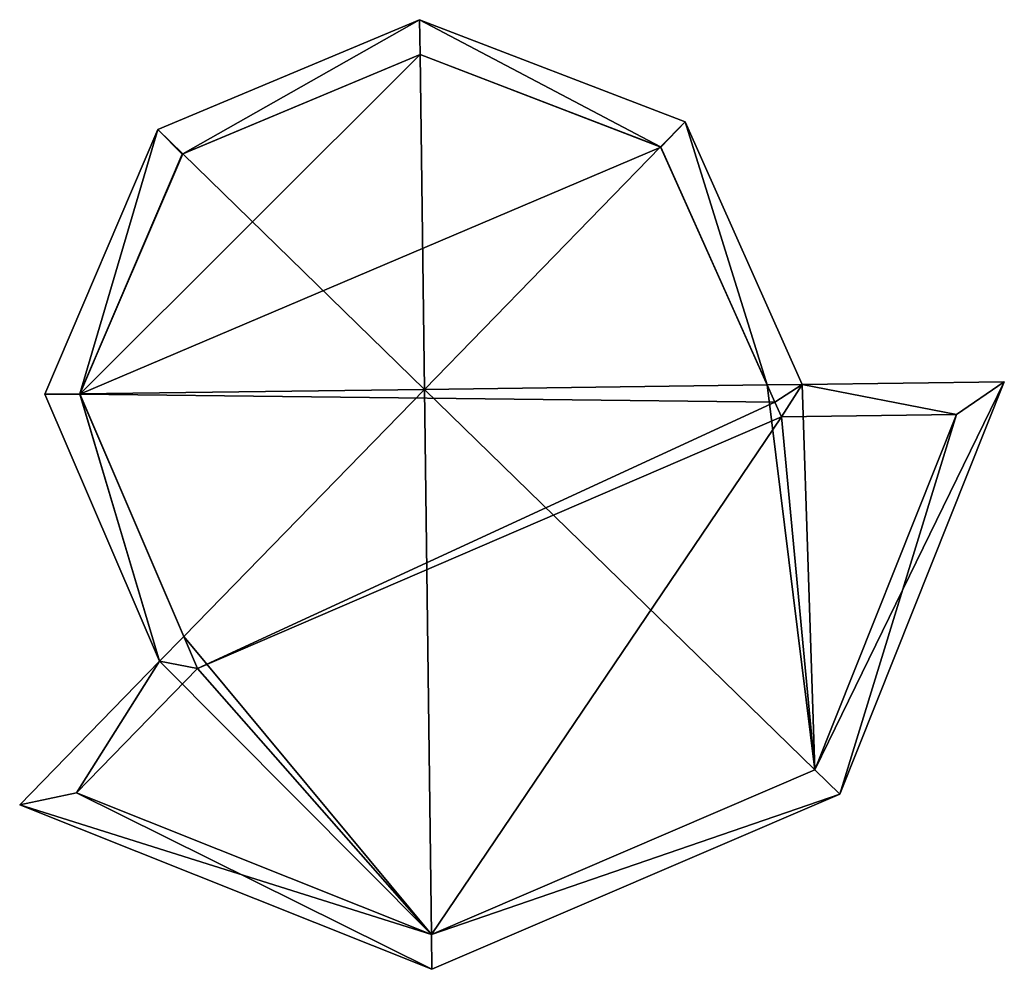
# Model space of a CAD drawing. Header units: inches. Extents: x 2523744 to 2528136, y 1148995 to 1152010.
# Tile 33 of 256: x 2525463 to 2525479, y 1150189 to 1150204. Entities that reach past the tile are written whole.
import ezdxf

# ---------------------------------------------------------------- set-up
doc = ezdxf.new("R2010")
doc.units = ezdxf.units.IN
doc.header["$MEASUREMENT"] = 0
doc.layers.add('Gebaeude Einzelhaus', color=10, linetype='Continuous')

msp = doc.modelspace()

# ---------------------------------------------------------------- meshes
at = {"layer": 'Gebaeude Einzelhaus'}
mesh = msp.add_polyface(dxfattribs=at)
corners = [(2525469.648, 1150190.031, 399.453), (2525463.255, 1150192.044, 399.33), (2525469.655, 1150189.49, 399.33), (2525465.425, 1150194.271, 400.035), (2525465.803, 1150194.658, 400.158), (2525469.539, 1150198.493, 401.373), (2525464.191, 1150198.423, 400.159), (2525463.645, 1150198.416, 400.035), (2525475.988, 1150192.21, 399.33), (2525475.599, 1150192.589, 399.453), (2525474.861, 1150198.562, 400.166), (2525478.541, 1150198.61, 399.33), (2525475.403, 1150198.569, 400.043), (2525473.584, 1150202.645, 400.058), (2525473.204, 1150202.255, 400.181), (2525469.464, 1150204.231, 400.07), (2525469.471, 1150203.692, 400.192), (2525465.398, 1150202.528, 400.061), (2525465.787, 1150202.149, 400.184), (2525464.189, 1150198.418, 400.158), (2525466.016, 1150194.161, 400.064), (2525464.136, 1150192.231, 399.453), (2525477.8, 1150198.1, 399.453), (2525475.08, 1150198.065, 400.071), (2525473.211, 1150202.253, 400.18), (2525474.98, 1150198.295, 400.114), (2525469.473, 1150203.693, 400.192), (2525465.778, 1150202.145, 400.183), (2525474.98, 1150198.295, 393.397), (2525473.211, 1150202.253, 393.397), (2525469.473, 1150203.693, 393.397), (2525465.778, 1150202.145, 393.397), (2525464.189, 1150198.418, 393.397), (2525466.016, 1150194.161, 393.397), (2525464.136, 1150192.231, 393.397), (2525469.648, 1150190.031, 393.397), (2525475.6, 1150192.589, 393.397), (2525477.8, 1150198.1, 393.397), (2525475.08, 1150198.065, 393.397)]
mesh.append_faces([[corners[k] for k in face] for face in [(6, 19, 7), (17, 18, 27), (6, 17, 27), (6, 7, 17), (15, 26, 16), (15, 18, 17), (15, 16, 18), (24, 14, 13), (14, 15, 13), (14, 26, 15), (12, 23, 25), (10, 12, 25), (12, 10, 13), (13, 10, 24), (8, 22, 11), (11, 22, 12), (12, 22, 23), (8, 9, 22), (2, 0, 8), (8, 0, 9), (3, 21, 1), (1, 21, 2), (2, 21, 0), (4, 20, 3), (3, 20, 21), (4, 3, 19), (19, 3, 7), (17, 6, 18), (18, 6, 5), (17, 7, 6), (15, 18, 16), (16, 18, 5), (15, 17, 18), (14, 16, 5), (14, 15, 16), (14, 13, 15), (10, 14, 5), (10, 13, 14), (10, 12, 13), (10, 9, 12), (12, 9, 11), (11, 9, 8), (10, 5, 9), (0, 9, 5), (0, 8, 9), (0, 2, 8), (6, 4, 5), (6, 3, 4), (6, 7, 3), (3, 0, 4), (4, 0, 5), (3, 1, 0), (0, 1, 2)]], dxfattribs={"color": 13})
mesh.append_faces([[corners[k] for k in face] for face in [(36, 38, 37), (35, 38, 36), (33, 38, 35), (33, 35, 34), (30, 32, 31), (29, 32, 30), (28, 38, 33), (28, 33, 32), (28, 32, 29), (25, 23, 28), (28, 23, 38), (23, 22, 38), (38, 22, 37), (22, 36, 37), (22, 9, 36), (9, 35, 36), (9, 0, 35), (0, 21, 35), (35, 21, 34), (21, 33, 34), (21, 20, 33), (4, 33, 20), (4, 32, 33), (4, 19, 32), (19, 6, 32), (6, 31, 32), (6, 27, 31), (27, 18, 31), (18, 30, 31), (18, 16, 30), (16, 26, 30), (14, 30, 26), (14, 29, 30), (14, 24, 29), (10, 29, 24), (10, 28, 29), (10, 25, 28)]], dxfattribs={"color": 41})

doc.saveas('drawing.dxf')
